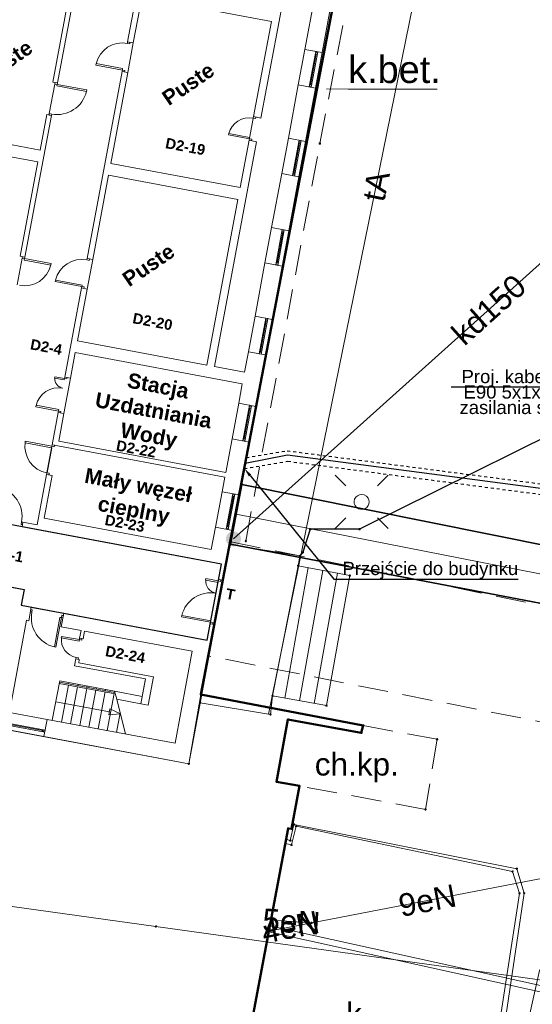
# Model space of a CAD drawing. Header units: millimetres. Extents: x 6421400 to 6424255, y 5791334 to 5793836.
# Tile 52 of 101: x 6422760 to 6422777, y 5792821 to 5792854. Entities that reach past the tile are written whole.
import ezdxf
from ezdxf import colors
from ezdxf.entities.mleader import LeaderData, LeaderLine
from ezdxf.enums import TextEntityAlignment as Align
from ezdxf.math import Vec2, Vec3

# ---------------------------------------------------------------- set-up
doc = ezdxf.new("R2010")
doc.units = ezdxf.units.MM
doc.linetypes.add('DASHED', pattern=[20, 10, -10])
doc.linetypes.add('PRZER2-1', pattern=[1.5, 1, -0.5])
doc.layers.get('0').update_dxf_attribs({"color": 252})
for name, color, linetype in [('_IE_adresy', 1, 'Continuous'), ('EEP_kabel nN', 1, 'Continuous'), ('GUPKUI', 252, 'Continuous'), ('Kreskowanie', 252, 'Continuous'), ('xref', 252, 'Continuous')]:
    doc.layers.add(name, color=color, linetype=linetype)
for name, color, linetype, lineweight in [('GESBLO', 252, 'Continuous', 18), ('GESBPB', 252, 'Continuous', 18), ('GESBZO', 7, 'Continuous', 35), ('GESIIB', 252, 'Continuous', 18), ('GESSCH', 252, 'Continuous', 18), ('GSLKOC', 252, 'Continuous', 18), ('GSLKRW', 252, 'Continuous', 25), ('GSPPRB', 252, 'Continuous', 18), ('GSSKOD', 252, 'Continuous', 18), ('GSSKOD_O', 252, 'Continuous', 18), ('GTGTXT_O', 252, 'Continuous', 18), ('GULCNP', 252, 'Continuous', 18), ('GULCOR', 252, 'Continuous', 25), ('GULENN', 252, 'Continuous', 18), ('GULENN_O', 252, 'Continuous', 18), ('GULGSP', 252, 'Continuous', 18), ('GULIPR', 252, 'Continuous', 18), ('GULKDP', 252, 'Continuous', 18), ('GULKDP_O', 252, 'Continuous', 18), ('GULTPR', 252, 'Continuous', 18), ('GULTPR_O', 252, 'Continuous', 18), ('GUPISL', 252, 'Continuous', 18), ('GUPKSD_O', 252, 'Continuous', 18)]:
    doc.layers.add(name, color=color, linetype=linetype, lineweight=lineweight)
doc.styles.add('Arial', font='arial.ttf')
doc.styles.add('EEP_adresy', font='ARIALNI.TTF', dxfattribs={"width": 0.9, "height": 20})
doc.styles.add('GENERATED_STYLE_6', font='arialbd.ttf')

# ---------------------------------------------------------------- blocks, each defined once
blk = doc.blocks.new('GUPKUI1')
blk.add_hatch(color=0).paths.add_polyline_path([(0, 0.25), (-0.064705, 0.241481), (-0.125, 0.216506), (-0.176777, 0.176777), (-0.216506, 0.125), (-0.241481, 0.064705), (-0.25, 0), (-0.241481, -0.064705), (-0.216506, -0.125), (-0.176777, -0.176777), (-0.125, -0.216506), (-0.064705, -0.241481), (0, -0.25), (0.064705, -0.241481), (0.125, -0.216506), (0.176777, -0.176777), (0.216506, -0.125), (0.241481, -0.064705), (0.25, 0), (0.241481, 0.064705), (0.216506, 0.125), (0.176777, 0.176777), (0.125, 0.216506), (0.064705, 0.241481)])
blk = doc.blocks.new('GUPISL1_10')
at = {"color": 0}
for points in [[(-0.883883, 0.883883), (-0.53033, 0.53033)], [(0.883883, 0.883883), (0.53033, 0.53033)], [(-0.883883, -0.883883), (-0.53033, -0.53033)], [(0.883883, -0.883883), (0.53033, -0.53033)]]:
    blk.add_lwpolyline(points, dxfattribs=at)
blk.add_lwpolyline([(0.25, 0), (0.234922, -0.085505), (0.19151, -0.160697), (0.125, -0.216507), (0.064705, -0.241482), (0, -0.25), (-0.064705, -0.241482), (-0.125, -0.216507), (-0.183262, -0.170042), (-0.225242, -0.10847), (-0.247207, -0.03726), (-0.247207, 0.03726), (-0.225242, 0.10847), (-0.183262, 0.170042), (-0.125, 0.216507), (-0.05563, 0.243732), (0.018682, 0.2493), (0.091335, 0.232718), (0.155872, 0.195458), (0.20656, 0.14083), (0.238893, 0.07369)], close=True, dxfattribs=at)
blk = doc.blocks.new('GSPPRB0')
at = {"color": 0, "lineweight": 18}
blk.add_lwpolyline([(-0.007955, 0.0225), (0.007955, 0.0225), (0.0225, 0.007955), (0.0225, -0.007955), (0.007955, -0.0225), (-0.007955, -0.0225), (-0.0225, -0.007955), (-0.0225, 0.007955)], close=True, dxfattribs=at)
blk = doc.blocks.new('G$CC51CC4AD')
at = {"layer": 'GESBLO', "linetype": 'Continuous', "lineweight": 18, "elevation": 10.26}
blk.add_lwpolyline([(6422703.138, 5792893.818), (6422775.16, 5792880.32), (6422765.72, 5792831.11), (6422765.32, 5792828.81), (6422729.65, 5792835.49)], dxfattribs=at)
blk.add_lwpolyline([(6422729.65, 5792835.49), (6422726.95, 5792821.04), (6422725.48, 5792821.32), (6422724.28, 5792814.81), (6422725.47, 5792814.6), (6422725.04, 5792812.26), (6422727.1, 5792811.89), (6422726.45, 5792808.33), (6422762.42, 5792801.52), (6422763.95, 5792809.83), (6422767.25, 5792809.23), (6422768.1, 5792813.97), (6422763.98, 5792814.71), (6422764.38, 5792816.79), (6422766.68, 5792816.35), (6422768.62, 5792826.66), (6422768.73, 5792826.65), (6422769, 5792828.07), (6422768.23, 5792828.21), (6422768.61, 5792830.28), (6422771.05, 5792829.84), (6422771.11, 5792830.08), (6422765.72, 5792831.11), (6422765.32, 5792828.81)], close=True, dxfattribs=at)
at = {"layer": 'GESBPB', "linetype": 'PRZER2-1', "lineweight": 18, "elevation": 10.26}
blk.add_lwpolyline([(6422766.712, 5792836.183), (6422797.615, 5792829.871), (6422796.944, 5792826.235), (6422765.985, 5792832.389)], close=True, dxfattribs=at)
at = {"layer": 'GESBZO', "linetype": 'Continuous', "lineweight": 50, "elevation": 10.26}
blk.add_lwpolyline([(6422703.138, 5792893.818), (6422775.16, 5792880.32), (6422765.72, 5792831.11), (6422771.11, 5792830.08), (6422771.05, 5792829.84), (6422768.61, 5792830.28), (6422768.23, 5792828.21), (6422769, 5792828.07), (6422768.73, 5792826.65), (6422768.62, 5792826.66), (6422766.68, 5792816.35), (6422764.38, 5792816.79), (6422763.98, 5792814.71), (6422768.1, 5792813.97), (6422767.25, 5792809.23), (6422763.95, 5792809.83), (6422762.42, 5792801.52), (6422726.45, 5792808.33)], dxfattribs=at)
at = {"layer": 'GESIIB', "linetype": 'Continuous', "lineweight": 18, "elevation": 10.26}
blk.add_lwpolyline([(6422766.695, 5792836.093), (6422769.01, 5792835.72), (6422768.95, 5792835.39), (6422768.1, 5792831.06), (6422768.03, 5792830.45), (6422765.688, 5792830.836)], close=True, dxfattribs=at)
at = {"layer": 'GESSCH', "linetype": 'Continuous', "lineweight": 18, "elevation": 10.26}
blk.add_lwpolyline([(6422770.67, 5792835.06), (6422769.89, 5792830.74), (6422768.1, 5792831.06), (6422768.95, 5792835.39)], close=True, dxfattribs=at)
for points in [[(6422768.503, 5792830.988), (6422769.278, 5792835.327)], [(6422768.995, 5792830.9), (6422769.77, 5792835.233)], [(6422769.487, 5792830.812), (6422770.261, 5792835.139)]]:
    blk.add_lwpolyline(points, dxfattribs=at)
at = {"layer": 'GSLKOC', "linetype": 'PRZER2-1', "lineweight": 18, "elevation": 10.18}
blk.add_lwpolyline([(6422767.21, 5792836.21), (6422769.67, 5792849.42), (6422774.38, 5792873.65)], dxfattribs=at)
at = {"layer": 'GSLKRW', "linetype": 'Continuous', "lineweight": 25, "elevation": 10.18}
blk.add_lwpolyline([(6422774.106, 5792872.242), (6422793.51, 5792868.69), (6422795.79, 5792868.12, -0.316358), (6422796.78, 5792865.98), (6422796.74, 5792864.2), (6422794.14, 5792848.47), (6422792.44, 5792847.47), (6422784.07, 5792842.88), (6422783.57, 5792840.38), (6422779.98, 5792841.06), (6422770.99, 5792836.6), (6422769.35, 5792836.6), (6422769.11, 5792835.84), (6422769.01, 5792835.72)], format="xyb", dxfattribs=at)
at = {"layer": 'GSSKOD', "linetype": 'PRZER2-1', "lineweight": 18, "elevation": 10.18}
blk.add_lwpolyline([(6422771.11, 5792830.08), (6422773.57, 5792829.62), (6422773.18, 5792827.29), (6422769, 5792828.07), (6422768.23, 5792828.21), (6422768.61, 5792830.28), (6422771.05, 5792829.84)], close=True, dxfattribs=at)
at = {"layer": 'GTGTXT_O', "linetype": 'Continuous', "lineweight": 13, "elevation": 10.8, "flags": 128}
blk.add_lwpolyline([(6422769.893, 5792851.235), (6422770.615, 5792851.224), (6422773.575, 5792851.224)], dxfattribs=at)
at = {"layer": 'GULCNP', "linetype": 'Continuous', "lineweight": 18, "elevation": 10.18}
blk.add_lwpolyline([(6422766.887, 5792837.1), (6422778.171, 5792834.886), (6422780.245, 5792845.377), (6422797.079, 5792842.318), (6422799.824, 5792841.811), (6422811.579, 5792839.774)], dxfattribs=at)
at = {"layer": 'GULCOR', "linetype": 'Continuous', "lineweight": 35, "elevation": 10.18}
blk.add_lwpolyline([(6422767.077, 5792838.092), (6422777.44, 5792836.006), (6422779.014, 5792844.558), (6422779.459, 5792846.561), (6422797.252, 5792843.303), (6422797.54, 5792844.856), (6422800.293, 5792844.348), (6422800.006, 5792842.794), (6422811.747, 5792840.76), (6422811.41, 5792838.789), (6422799.642, 5792840.828), (6422799.355, 5792839.274), (6422796.631, 5792839.778), (6422796.906, 5792841.334), (6422781.032, 5792844.194), (6422778.896, 5792833.774), (6422766.697, 5792836.108)], close=True, dxfattribs=at)
at = {"layer": 'GULENN', "linetype": 'Continuous', "lineweight": 18, "elevation": 10.18}
for points in [[(6422819.758, 5792852.026), (6422819.38, 5792849.99), (6422819.03, 5792849.27), (6422815.69, 5792836.08), (6422797.93, 5792839), (6422797.64, 5792837.33), (6422796.67, 5792835.05), (6422785.88, 5792827.83), (6422781.42, 5792826.5), (6422776.97, 5792821.94), (6422769.51, 5792788.47), (6422728.42, 5792795.89), (6422724.23, 5792805.86), (6422721.23, 5792813.11), (6422719.78, 5792819.31), (6422720.38, 5792823.57), (6422723.206, 5792836.666)], [(6422716.695, 5792837.01), (6422715.996, 5792832.259), (6422741.15, 5792827.504), (6422752.156, 5792825.423), (6422759.034, 5792824.123), (6422764.222, 5792823.402), (6422778.093, 5792821.473), (6422789.307, 5792819.914), (6422790.563, 5792819.74)], [(6422768.56, 5792826.29), (6422768.69, 5792826.26), (6422768.81, 5792826.79), (6422776.22, 5792825.32), (6422776.46, 5792824.51), (6422775.1, 5792815.35), (6422774.58, 5792812.29), (6422772.12, 5792800.68), (6422771.95, 5792799.36), (6422772.42, 5792798.18), (6422775.98, 5792792.06), (6422778.94, 5792788.2), (6422782.49, 5792782.98), (6422785.05, 5792779.06), (6422784.42, 5792774.73), (6422783.52, 5792767.71), (6422782.43, 5792761.45), (6422787.84, 5792760.64)], [(6422769.4, 5792823.52), (6422777.09, 5792825.01), (6422781.08, 5792825.85)], [(6422767.98, 5792823.24), (6422769.4, 5792823.52)], [(6422768.05, 5792823.61), (6422769.4, 5792823.52)]]:
    blk.add_lwpolyline(points, dxfattribs=at)
at = {"layer": 'GULGSP', "linetype": 'Continuous', "lineweight": 18, "elevation": 10.18}
blk.add_lwpolyline([(6422768.012, 5792823.427), (6422778.416, 5792821.133), (6422774.799, 5792796.701), (6422769.771, 5792763.089), (6422797.012, 5792758.086)], dxfattribs=at)
at = {"layer": 'GULIPR', "linetype": 'Continuous', "lineweight": 18, "elevation": 10.18}
for points in [[(6422787.82, 5792760.54), (6422782.3, 5792761.37), (6422783.38, 5792767.7), (6422784.31, 5792774.75), (6422784.92, 5792779.08), (6422782.35, 5792782.91), (6422778.8, 5792788.12), (6422775.85, 5792791.97), (6422772.29, 5792798.12), (6422771.79, 5792799.32), (6422771.97, 5792800.71), (6422774.38, 5792812.33), (6422774.9, 5792815.37), (6422776.31, 5792824.5), (6422776.08, 5792825.23), (6422768.88, 5792826.73), (6422768.73, 5792826.11), (6422768.53, 5792826.16)], [(6422787.82, 5792760.54), (6422782.3, 5792761.37), (6422783.38, 5792767.7), (6422784.31, 5792774.75), (6422784.92, 5792779.08), (6422782.35, 5792782.91), (6422778.8, 5792788.12), (6422775.85, 5792791.97), (6422772.29, 5792798.12), (6422771.79, 5792799.32), (6422771.97, 5792800.71), (6422774.38, 5792812.33), (6422774.9, 5792815.37), (6422776.31, 5792824.5), (6422776.08, 5792825.23), (6422768.88, 5792826.73), (6422768.73, 5792826.11), (6422768.53, 5792826.16)], [(6422795.585, 5792724.515), (6422795.782, 5792724.479), (6422796.387, 5792727.824), (6422793.247, 5792758.029), (6422793.16, 5792758.82), (6422769.22, 5792762.77), (6422769.331, 5792763.529), (6422774.307, 5792796.794), (6422777.887, 5792821.029), (6422767.972, 5792823.218)]]:
    blk.add_lwpolyline(points, dxfattribs=at)
at = {"layer": 'GULKDP', "linetype": 'Continuous', "lineweight": 18, "elevation": 10.18}
blk.add_lwpolyline([(6422783.771, 5792851.516), (6422766.8, 5792836.28)], dxfattribs=at)
at = {"layer": 'GULTPR', "linetype": 'Continuous', "lineweight": 18, "elevation": 10.18}
blk.add_lwpolyline([(6422767.966, 5792830.461), (6422775.114, 5792865.554)], dxfattribs=at)
at = {"layer": 'GSPPRB', "linetype": 'Continuous', "lineweight": 18, "rotation": 90}
for p in [(6422769.67, 5792849.42, 10.28), (6422767.077, 5792838.092, 10.28), (6422769.35, 5792836.6, 10.28), (6422770.99, 5792836.6, 10.28), (6422767.21, 5792836.21, 10.28), (6422766.695, 5792836.093, 10.28), (6422766.697, 5792836.108, 10.28), (6422769.01, 5792835.72, 10.28), (6422769.11, 5792835.84, 10.28), (6422768.95, 5792835.39, 10.28), (6422770.67, 5792835.06, 10.28), (6422765.72, 5792831.11, 10.28), (6422768.1, 5792831.06, 10.28), (6422765.688, 5792830.836, 10.28), (6422769.89, 5792830.74, 10.28), (6422768.03, 5792830.45, 10.28), (6422768.61, 5792830.28, 10.28), (6422771.11, 5792830.08, 10.28), (6422771.05, 5792829.84, 10.28), (6422773.57, 5792829.62, 10.28), (6422765.32, 5792828.81, 10.28), (6422768.23, 5792828.21, 10.28), (6422769, 5792828.07, 10.28), (6422773.18, 5792827.29, 10.28), (6422768.81, 5792826.79, 10.28), (6422768.88, 5792826.73, 10.28), (6422768.62, 5792826.66, 10.28), (6422768.73, 5792826.65, 10.28), (6422768.53, 5792826.16, 10.28), (6422768.56, 5792826.29, 10.28), (6422768.69, 5792826.26, 10.28), (6422768.73, 5792826.11, 10.28), (6422776.08, 5792825.23, 10.28), (6422776.22, 5792825.32, 10.28), (6422776.31, 5792824.5, 10.28), (6422776.46, 5792824.51, 10.28), (6422768.05, 5792823.61, 10.28), (6422769.4, 5792823.52, 10.28), (6422764.222, 5792823.402, 10.28), (6422767.98, 5792823.24, 10.28)]:
    blk.add_blockref('GSPPRB0', p, dxfattribs=at)
at = {"layer": 'GUPISL', "linetype": 'Continuous', "lineweight": 18, "rotation": 90}
blk.add_blockref('GUPISL1_10', (6422771.06, 5792837.51, 10.24), dxfattribs=at)
at = {"layer": 'GUPKUI', "linetype": 'Continuous', "lineweight": 5, "rotation": 90}
blk.add_blockref('GUPKUI1', (6422766.8, 5792836.28, 10.24), dxfattribs=at)
at = {"layer": 'GSSKOD_O', "linetype": 'Continuous', "lineweight": 0, "style": 'Arial'}
blk.add_text('ch.kp.', height=0.75, rotation=360, dxfattribs=at).set_placement((6422770.9, 5792828.416, 10.8), align=Align.CENTER)
at = {"layer": 'GTGTXT_O', "linetype": 'Continuous', "lineweight": 0, "style": 'Arial'}
blk.add_text('k.bet.', height=0.9, rotation=360, dxfattribs=at).set_placement((6422770.615, 5792851.431, 10.8))
at = {"layer": 'GULENN_O', "linetype": 'Continuous', "lineweight": 0, "style": 'Arial'}
for s, rotation, p in [('9eN', 10.9656, (6422773.316, 5792823.897, 10.8)), ('5eN', 356.1859, (6422768.7, 5792823.191, 10.8)), ('4eN', 11.1547, (6422768.763, 5792823.012, 10.8))]:
    blk.add_text(s, height=0.75, rotation=rotation, dxfattribs=at).set_placement(p, align=Align.CENTER)
at = {"layer": 'GULKDP_O', "linetype": 'Continuous', "lineweight": 0, "style": 'Arial'}
blk.add_text('kd150', height=0.75, rotation=41.9165, dxfattribs=at).set_placement((6422775.536, 5792843.619, 10.8), align=Align.CENTER)
at = {"layer": 'GULTPR_O', "linetype": 'Continuous', "lineweight": 0, "style": 'Arial'}
blk.add_text('tA', height=0.75, rotation=78.488, dxfattribs=at).set_placement((6422771.907, 5792847.933, 10.8), align=Align.CENTER)
at = {"layer": 'GUPKSD_O', "linetype": 'Continuous', "lineweight": 0, "style": 'Arial'}
blk.add_text('k', height=0.75, rotation=360, dxfattribs=at).set_placement((6422771.07, 5792820.12, 10.8), align=Align.RIGHT)
blk = doc.blocks.new('-1')
at = {"linetype": 'Continuous', "lineweight": 18}
for p, q in [((224298, 6549), (224298, 21689)), ((219478, 13079), (219478, 8219)), ((217438, 6449), (217438, 11359)), ((225318, 10839), (225318, 9059)), ((225898, 9059), (225898, 10839)), ((217278, 9769), (217278, 6449)), ((219668, 9769), (224048, 9769)), ((219668, 8219), (219668, 9769)), ((224048, 9769), (224048, 6549)), ((225898, 9059), (225318, 9059)), ((225318, 9059), (225318, 7859)), ((225680, 9059), (225680, 7859)), ((225748, 9059), (225680, 9059)), ((225748, 9019), (225680, 9019)), ((225680, 8979), (225748, 8979)), ((225714, 8979), (225714, 7939)), ((225748, 7859), (225748, 9059)), ((225898, 7859), (225898, 9059)), ((219478, 8219), (219668, 8219)), ((219478, 8219), (219478, 8169)), ((219558, 8219), (219478, 8219)), ((219558, 8169), (219558, 8219)), ((219478, 8169), (219558, 8169)), ((225898, 7859), (225318, 7859)), ((225318, 7859), (225318, 6059)), ((225680, 7939), (225748, 7939)), ((225748, 7899), (225680, 7899)), ((225680, 7859), (225748, 7859)), ((225898, 6059), (225898, 7859)), ((218578, 7269), (218578, 7319)), ((219478, 7319), (218578, 7319)), ((219478, 7269), (218578, 7269)), ((219478, 7269), (219478, 7319)), ((219478, 7219), (219478, 7269)), ((219478, 7269), (219558, 7269)), ((219478, 7219), (219668, 7219)), ((219478, 7219), (219478, 899)), ((219558, 7219), (219478, 7219)), ((219558, 7269), (219558, 7219)), ((219668, 4149), (219668, 7219)), ((224048, 6549), (224048, 6499)), ((224048, 6549), (224048, 5749)), ((224048, 6549), (224298, 6549)), ((224128, 6499), (224128, 6549)), ((217438, 6449), (217278, 6449)), ((217358, 6399), (217358, 6449)), ((217358, 6449), (217438, 6449)), ((217438, 6399), (217358, 6399)), ((217438, 6449), (217438, 6399)), ((217438, 6399), (217438, 6349)), ((217438, 6399), (218438, 6399)), ((217438, 6349), (218438, 6349)), ((218438, 6399), (218438, 6349)), ((224048, 6499), (224128, 6499)), ((225898, 6059), (225318, 6059)), ((225318, 6059), (225318, 4859)), ((225680, 6059), (225680, 4859)), ((225748, 6059), (225680, 6059)), ((225748, 6019), (225680, 6019)), ((225680, 5979), (225748, 5979)), ((225714, 5979), (225714, 4939)), ((225748, 4859), (225748, 6059)), ((225898, 4859), (225898, 6059)), ((223348, 5799), (223348, 5849)), ((224048, 5849), (223348, 5849)), ((224048, 5799), (223348, 5799)), ((224048, 5799), (224048, 5849)), ((224048, 5749), (224048, 5799)), ((224048, 5799), (224128, 5799)), ((224048, 5749), (224298, 5749)), ((224048, 5749), (224048, 4149)), ((224128, 5799), (224128, 5749)), ((224298, -1851), (224298, 5749)), ((217438, 5349), (217278, 5349)), ((217278, 5349), (217278, 4149)), ((217438, 5399), (217358, 5399)), ((217358, 5399), (217358, 5349)), ((217358, 5349), (217438, 5349)), ((217438, 5349), (217438, 5399)), ((217438, 559), (217438, 5349)), ((225680, 4939), (225748, 4939)), ((225898, 4859), (225318, 4859)), ((225318, 4859), (225318, 3039)), ((225748, 4899), (225680, 4899)), ((225680, 4859), (225748, 4859)), ((225898, 3039), (225898, 4859)), ((217278, 4149), (213758, 4149)), ((224048, 4149), (219668, 4149)), ((213758, 3749), (217278, 3749)), ((217278, 3749), (217278, 559)), ((219668, 3749), (224048, 3749)), ((219668, 899), (219668, 3749)), ((224048, 3749), (224048, -1851)), ((225898, 3039), (225318, 3039)), ((225318, 3039), (225318, 1839)), ((225680, 3039), (225680, 1839)), ((225748, 3039), (225680, 3039)), ((225748, 2999), (225680, 2999)), ((225680, 2959), (225748, 2959)), ((225714, 2959), (225714, 1919)), ((225748, 1839), (225748, 3039)), ((225898, 1839), (225898, 3039)), ((225898, 1839), (225318, 1839)), ((225318, 1839), (225318, 39)), ((225680, 1919), (225748, 1919)), ((225748, 1879), (225680, 1879)), ((225680, 1839), (225748, 1839)), ((225898, 39), (225898, 1839)), ((219478, 899), (219668, 899)), ((219478, 899), (219478, 849)), ((219558, 899), (219478, 899)), ((219478, 849), (219558, 849)), ((219558, 849), (219558, 899)), ((217438, 559), (217278, 559)), ((217358, 509), (217358, 559)), ((217358, 559), (217438, 559)), ((217438, 509), (217358, 509)), ((217438, 559), (217438, 509)), ((217438, 509), (217438, 459)), ((217438, 509), (218338, 509)), ((217438, 459), (218338, 459)), ((218338, 509), (218338, 459)), ((225898, 39), (225318, 39)), ((225318, 39), (225318, -1161)), ((225680, 39), (225680, -1161)), ((225748, 39), (225680, 39)), ((225748, -1161), (225748, 39)), ((225898, -1161), (225898, 39)), ((218578, -51), (218578, -1)), ((219478, -1), (218578, -1)), ((219478, -51), (218578, -51)), ((219478, -51), (219478, -1)), ((219478, -101), (219478, -51)), ((219478, -51), (219558, -51)), ((219478, -101), (219668, -101)), ((219478, -101), (219478, -3111)), ((219558, -101), (219478, -101)), ((219558, -51), (219558, -101)), ((219668, -1851), (219668, -101)), ((225748, -1), (225680, -1)), ((225680, -41), (225748, -41)), ((225714, -41), (225714, -1081)), ((225898, -1161), (225318, -1161)), ((225318, -1161), (225318, -1851)), ((225680, -1081), (225748, -1081)), ((225748, -1121), (225680, -1121)), ((225680, -1161), (225748, -1161)), ((225898, -2906), (225898, -1161)), ((224048, -1851), (219668, -1851)), ((225318, -1851), (224298, -1851)), ((219668, -2251), (225318, -2251)), ((219668, -3111), (219668, -2251)), ((225318, -2251), (225318, -2906)), ((225898, -2906), (225318, -2906)), ((225318, -2906), (225318, -4106)), ((225680, -2906), (225680, -4106)), ((225748, -2906), (225680, -2906)), ((225748, -4106), (225748, -2906)), ((225898, -4106), (225898, -2906)), ((219148, -3161), (219148, -3211)), ((219478, -3161), (219148, -3161)), ((219478, -3211), (219148, -3211)), ((219478, -3111), (219668, -3111)), ((219478, -3111), (219478, -3161)), ((219558, -3111), (219478, -3111)), ((219478, -3161), (219558, -3161)), ((219478, -3161), (219478, -3211)), ((219558, -3161), (219558, -3111)), ((225748, -2946), (225680, -2946)), ((225680, -2986), (225748, -2986)), ((225714, -2986), (225714, -4026)), ((218708, -4261), (218708, -4211)), ((219478, -4211), (218708, -4211)), ((219478, -4261), (219478, -4211)), ((225898, -4106), (225318, -4106)), ((225318, -4106), (225318, -5241)), ((225680, -4026), (225748, -4026)), ((225748, -4066), (225680, -4066)), ((225680, -4106), (225748, -4106)), ((225898, -5896), (225898, -4106)), ((219478, -4261), (218708, -4261)), ((219478, -4311), (219478, -4261)), ((219478, -4261), (219558, -4261)), ((219478, -4311), (219668, -4311)), ((219478, -4311), (219478, -5401)), ((219558, -4311), (219478, -4311)), ((219558, -4261), (219558, -4311)), ((219668, -5241), (219668, -4311)), ((218578, -5451), (218578, -5501)), ((219478, -5451), (218578, -5451)), ((219478, -5501), (218578, -5501)), ((219478, -5401), (219668, -5401)), ((219478, -5401), (219478, -5451)), ((219558, -5401), (219478, -5401)), ((219478, -5451), (219558, -5451)), ((219478, -5451), (219478, -5501)), ((219558, -5451), (219558, -5401)), ((225318, -5241), (219668, -5241)), ((219668, -5401), (225318, -5401)), ((225318, -5401), (225318, -5896)), ((225898, -5896), (225318, -5896)), ((225318, -5896), (225318, -7096)), ((225680, -7096), (225680, -5896)), ((225680, -5896), (225748, -5896)), ((225748, -5936), (225680, -5936)), ((225680, -5976), (225748, -5976)), ((225714, -7016), (225714, -5976)), ((225748, -5896), (225748, -7096)), ((225898, -7096), (225898, -5896)), ((219478, -6401), (219478, -6351)), ((219478, -6351), (219558, -6351)), ((219478, -6401), (219668, -6401)), ((219478, -6401), (219478, -8111)), ((219558, -6401), (219478, -6401)), ((219558, -6351), (219558, -6401)), ((219668, -7851), (219668, -6401)), ((225898, -7096), (225318, -7096)), ((225318, -7096), (225318, -7851)), ((225680, -7016), (225748, -7016)), ((225748, -7056), (225680, -7056)), ((225748, -7096), (225680, -7096)), ((225898, -8271), (225898, -7096)), ((225318, -7851), (219668, -7851)), ((218998, -8111), (218948, -8111)), ((218948, -8111), (218948, -8191)), ((218998, -8271), (218998, -8111)), ((219478, -8111), (218998, -8111)), ((218998, -8191), (218998, -8111)), ((218948, -8191), (218998, -8191)), ((218998, -8271), (219478, -8271)), ((219478, -8271), (225738, -8271)), ((225738, -8271), (225738, -8781)), ((225898, -8781), (225898, -8271)), ((225318, -8831), (225318, -8881)), ((225738, -8831), (225318, -8831)), ((225898, -8781), (225738, -8781)), ((225738, -8781), (225738, -8831)), ((225818, -8781), (225738, -8781)), ((225738, -8831), (225818, -8831)), ((225738, -8831), (225738, -8881)), ((225818, -8831), (225818, -8781)), ((225738, -8881), (225318, -8881)), ((219448, -10301), (218448, -10301)), ((219448, -10831), (219448, -10301)), ((224758, -10231), (224758, -10181)), ((225738, -10181), (224758, -10181)), ((225738, -10231), (224758, -10231)), ((225738, -10231), (225738, -10181)), ((225738, -10281), (225738, -10231)), ((225738, -10231), (225818, -10231)), ((225898, -10281), (225738, -10281)), ((225738, -10281), (225738, -10831)), ((225818, -10281), (225738, -10281)), ((225818, -10231), (225818, -10281)), ((225898, -10831), (225898, -10281)), ((219788, -10831), (219448, -10831)), ((219788, -11291), (219788, -10831)), ((219838, -10911), (219788, -10911)), ((219788, -10911), (219788, -10991)), ((219788, -10991), (219838, -10991)), ((219838, -10991), (219838, -10911)), ((220838, -10991), (220788, -10991)), ((220788, -10991), (220788, -11991)), ((220838, -10991), (220838, -10911)), ((220838, -10911), (220888, -10911)), ((220888, -10991), (220838, -10991)), ((220838, -10991), (220838, -11991)), ((220888, -11291), (220888, -10831)), ((225738, -10831), (220888, -10831)), ((220888, -10911), (220888, -10991)), ((225898, -14981), (225898, -10831)), ((219718, -14401), (219718, -11291)), ((219718, -11291), (219788, -11291)), ((220888, -11291), (221558, -11291)), ((221558, -11291), (221558, -11551)), ((221678, -11291), (225318, -11291)), ((221678, -11551), (221678, -11291)), ((225318, -11291), (225318, -14401)), ((220958, -11601), (220958, -11651)), ((221558, -11601), (220958, -11601)), ((221558, -11651), (220958, -11651)), ((221558, -11551), (221678, -11551)), ((221558, -11551), (221558, -11601)), ((221638, -11551), (221558, -11551)), ((221558, -11601), (221638, -11601)), ((221558, -11601), (221558, -11651)), ((221638, -11601), (221638, -11551)), ((220838, -11991), (220788, -11991)), ((221558, -12251), (221558, -12201)), ((221558, -12201), (221638, -12201)), ((221558, -12251), (221678, -12251)), ((221558, -12251), (221558, -12481)), ((221638, -12251), (221558, -12251)), ((221638, -12201), (221638, -12251)), ((221678, -12361), (221678, -12251)), ((224208, -12361), (221678, -12361)), ((224208, -13321), (224208, -12361)), ((221558, -12481), (223958, -12481)), ((223958, -12481), (223958, -13321)), ((223958, -13071), (223958, -12481)), ((221168, -14401), (221168, -13071)), ((223028, -13071), (221168, -13071)), ((221478, -13111), (221478, -13071)), ((221788, -13111), (221788, -13071)), ((222098, -13111), (222098, -13071)), ((222408, -13111), (222408, -13071)), ((222718, -13111), (222718, -13071)), ((223028, -13111), (223028, -13071)), ((223028, -13071), (223958, -13071)), ((223028, -13071), (223144, -13321)), ((221168, -13111), (223046, -13111)), ((221168, -13151), (223065, -13151)), ((221478, -14401), (221478, -13151)), ((221788, -14401), (221788, -13151)), ((222098, -14401), (222098, -13151)), ((222408, -14401), (222408, -13151)), ((222718, -14401), (222718, -13151)), ((223028, -14401), (223028, -13151)), ((223144, -13321), (223648, -14401)), ((223144, -13321), (223958, -13321)), ((223958, -13321), (224208, -13321)), ((223355, -13776), (222982, -13676)), ((222982, -13876), (222982, -13676)), ((223338, -14401), (223338, -13736)), ((222982, -13776), (221168, -13776)), ((223355, -13776), (222982, -13876)), ((220993, -14401), (219793, -14401)), ((220993, -14981), (220993, -14401)), ((225318, -14401), (220993, -14401)), ((219793, -14763), (220993, -14763)), ((220993, -14831), (219793, -14831)), ((219793, -14981), (220993, -14981)), ((219873, -14797), (220913, -14797)), ((220913, -14763), (220913, -14831)), ((220953, -14831), (220953, -14763)), ((220993, -14763), (220993, -14831)), ((220993, -14981), (225898, -14981))]:
    blk.add_line(p, q, dxfattribs=at)
at = {"linetype": 'ByBlock', "lineweight": 18, "ltscale": 0.6}
for p, q in [((219668, 8219), (219668, 7219)), ((217358, 5399), (217358, 6399)), ((219668, -101), (219668, 899)), ((217358, -391), (217358, 509)), ((219668, -3111), (219668, -4311))]:
    blk.add_line(p, q, dxfattribs=at)
at = {"linetype": 'ByBlock', "ltscale": 0.6}
for p, q in [((219478, -5501), (219478, -6351)), ((219788, -10831), (220888, -10831))]:
    blk.add_line(p, q, dxfattribs=at)
at = {"linetype": 'Continuous', "lineweight": 18}
for centre, radius, start, end in [((219478, 7269), 900, 90, 177.1725), ((217438, 6399), 1000, 270, 357.4549), ((224041, 5805), 693, 89.4367, 176.8915), ((219478, -51), 900, 90, 177.1725), ((217438, 509), 900, 270, 357.1725), ((219478, -3161), 330, 187.6714, 270), ((219478, -4261), 770, 90, 176.6961), ((219478, -5451), 900, 182.8275, 270), ((217948, -8111), 1000, 0, 87.4549), ((225738, -8831), 420, 186.0413, 270), ((225738, -10231), 980, 90, 177.403), ((220838, -10991), 1000, 180, 267.4549), ((221558, -11601), 600, 184.2369, 270)]:
    blk.add_arc(centre, radius, start, end, dxfattribs=at)
at = {"layer": 'Kreskowanie', "linetype": 'ByBlock', "ltscale": 0.6}
blk.add_lwpolyline([(183278, -10786), (189438, -10786), (189438, -10286), (201868, -10286), (201868, -10301), (219448, -10301), (219448, -10831), (225738, -10831), (225738, -8271), (213758, -8271), (213758, -8331), (213258, -8331), (213258, -8311), (202408, -8311), (202408, -8441), (201288, -8441), (201288, -8266), (192528, -8266), (192528, -8126), (190008, -8126), (190008, -8266), (183858, -8266), (183858, -8336), (183278, -8336)], dxfattribs=at)
at = {"linetype": 'Continuous', "lineweight": 18, "char_height": 500, "width": 2948.67, "attachment_point": 5, "rotation": 45, "style": 'GENERATED_STYLE_6'}
for insert in [(221714, 7216), (215635, 6840), (221526, 1057)]:
    blk.add_mtext('Puste', dxfattribs=dict(at, insert=insert))
at = {"linetype": 'Continuous', "lineweight": 18, "attachment_point": 5, "style": 'GENERATED_STYLE_6'}
for s, insert, char_height, width in [('\\pql;D2-19', (222342, 5154), 350, 2004.91), ('\\pql;D2-20', (222342, -765), 350, 2004.91), ('\\pql;D2-4', (219159, -2243), 350, 2004.91), ('{Stacja\\PUzdatniania\\PWody}', (222577, -3730), 500, 8344.6), ('\\pql;D2-22', (222584, -5021), 350, 2004.91), ('{Mały węzeł cieplny}', (222543, -6684), 500, 3944.45), ('\\pql;D2-23', (222668, -7526), 350, 2004.91), ('\\pql;D2-1', (219165, -9255), 350, 2004.91), ('\\pql;T', (227069, -9191), 350, 2004.91), ('\\pql;D2-24', (223488, -11803), 350, 2004.91)]:
    blk.add_mtext(s, dxfattribs=dict(at, insert=insert, char_height=char_height, width=width))

msp = doc.modelspace()

# ---------------------------------------------------------------- linework, layer by layer
at = {"color": 1, "linetype": 'DASHED', "ltscale": 0.01}
for points, elevation in [([(6422767.157, 5792838.619), (6422768.608, 5792838.861), (6422796.604, 5792835.198), (6422797.865, 5792839.156), (6422814.688, 5792836.371), (6422815.473, 5792836.485)], 0.03), ([(6422767.225, 5792838.98), (6422768.586, 5792839.21), (6422796.349, 5792835.59), (6422797.726, 5792839.396), (6422814.675, 5792836.68), (6422815.271, 5792836.775)], 10.26)]:
    msp.add_lwpolyline(points, dxfattribs=dict(at, elevation=elevation))
at = {"layer": 'EEP_kabel nN', "elevation": 10.23}
msp.add_lwpolyline([(6422819.159, 5792852.109), (6422819.159, 5792852.109), (6422819.159, 5792852.109), (6422815.354, 5792836.619), (6422814.678, 5792836.513), (6422797.792, 5792839.282), (6422796.453, 5792835.392), (6422768.595, 5792839.058), (6422767.192, 5792838.785)], dxfattribs=at)

# ---------------------------------------------------------------- block references
at = {"layer": 'xref'}
msp.add_blockref('G$CC51CC4AD', (0, 0), dxfattribs=at)
at = {"layer": 'xref', "color": 0, "linetype": 'ByBlock', "xscale": 0.001, "yscale": 0.001, "zscale": 0.001, "rotation": 349.3895369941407}
msp.add_blockref('-1', (6422546.043, 5792885.13, 10.26), dxfattribs=at)

# ---------------------------------------------------------------- leaders
at = {"layer": '_IE_adresy', "color": 1}
ml = msp.add_multileader_mtext('Standard', dxfattribs=at)
ml.set_content('{\\W1;\\fArial|b0|i0|c238|p34;Proj. kabel XFLAME E90 5x1x240mm do zasilania szafy Rpoż}', color=1, style='EEP_adresy')
ml.set_leader_properties(color=1)
ml.build(insert=Vec2(0, 0))
ml.multileader.update_dxf_attribs({"text_left_attachment_type": 6, "text_right_attachment_type": 6, "dogleg_length": 0.05, "arrow_head_size": 0.3})
ctx = ml.context
ctx.base_point, ctx.char_height, ctx.arrow_head_size, ctx.landing_gap_size, ctx.plane_origin = Vec3(6422774.297, 5792841.327), 0.44, 0.3, 0.04, Vec3(6422773.837, 5792826.77)
ctx.left_attachment, ctx.right_attachment, ctx.text_align_type = 6, 6, 2
notes = []
notes.append((ctx, [(1, (1, 1, 0), (6422780.196, 5792841.327), (-1, 0), 0.241, [(2, [(6422781.596, 5792837.347)], 0, [])])]))
ctx.mtext.insert, ctx.mtext.width, ctx.mtext.defined_height, ctx.mtext.alignment, ctx.mtext.line_spacing_factor, ctx.mtext.flow_direction = Vec3(6422779.915, 5792841.896), 5.82243, 54.224, 3, 0.7, 5
ml = msp.add_multileader_mtext('Standard', dxfattribs=at)
ml.set_content('{\\W1;\\fArial|b0|i0|c238|p34;Przejście do budynku }', color=1, style='EEP_adresy')
ml.set_leader_properties(color=1)
ml.build(insert=Vec2(0, 0))
ml.multileader.update_dxf_attribs({"text_left_attachment_type": 6, "text_right_attachment_type": 6, "dogleg_length": 0.05, "arrow_head_size": 0.3})
ctx = ml.context
ctx.base_point, ctx.char_height, ctx.arrow_head_size, ctx.landing_gap_size, ctx.plane_origin = Vec3(6422770.382, 5792834.946, 30.62), 0.44, 0.3, 0.04, Vec3(6422767.833, 5792820.587, 30.62)
ctx.left_attachment, ctx.right_attachment = 6, 6
notes.append((ctx, [(1, (1, 1, 0), (6422770.141, 5792834.946, 30.62), (1, 0), 0.241, [(2, [(6422767.161, 5792838.62, 30.62)], 0, [])])]))
ctx.mtext.insert, ctx.mtext.width, ctx.mtext.defined_height, ctx.mtext.line_spacing_factor, ctx.mtext.flow_direction = Vec3(6422770.422, 5792835.518, 30.62), 5.82243, 54.224, 0.7, 5
for ctx, leaders in notes:
    for number, flags, end, landing, length, lines in leaders:
        leader = LeaderData()
        leader.index, (leader.has_last_leader_line, leader.has_dogleg_vector, leader.attachment_direction) = number, flags
        leader.last_leader_point, leader.dogleg_vector, leader.dogleg_length = Vec3(end), Vec3(landing), length
        for number, points, colour, breaks in lines:
            line = LeaderLine()
            line.index, line.vertices, line.color, line.breaks = number, Vec3.list(points), colors.encode_raw_color(colour), breaks
            leader.lines.append(line)
        ctx.leaders.append(leader)

doc.saveas('drawing.dxf')
